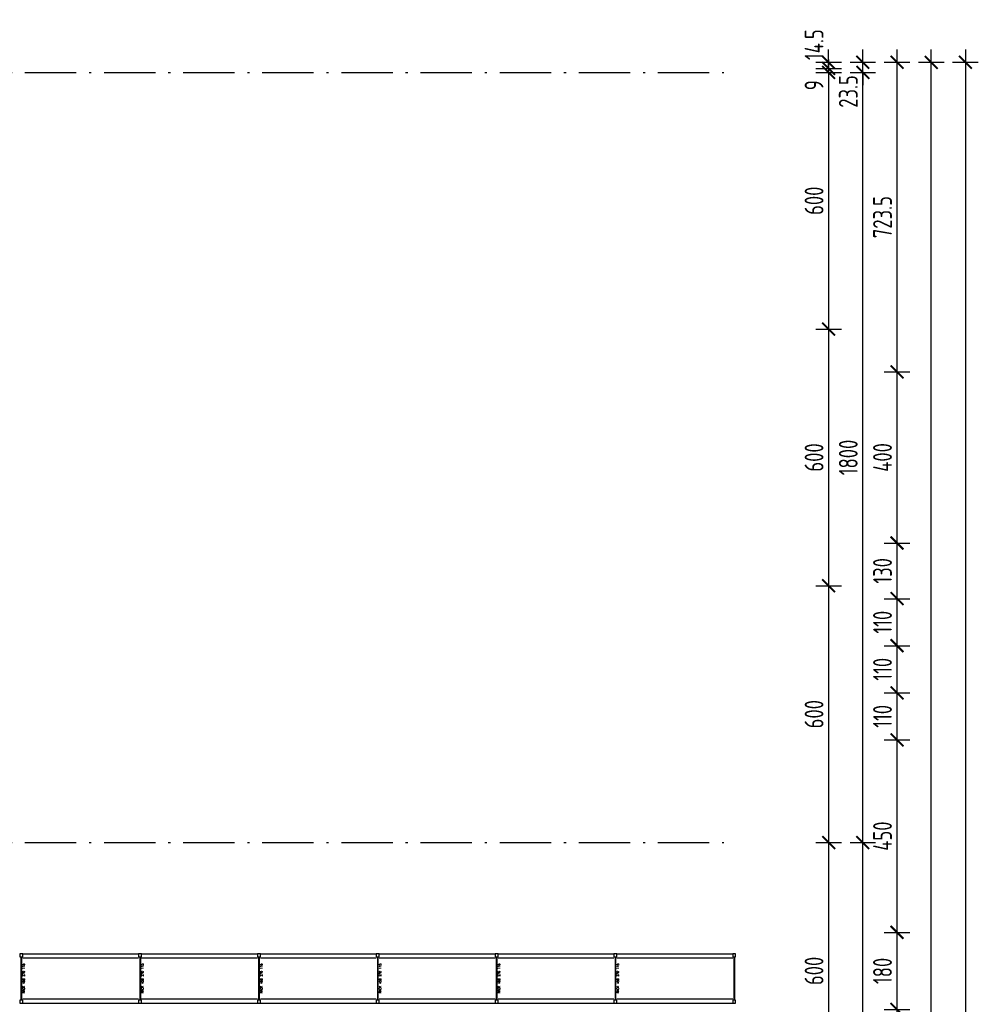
# Model space of a CAD drawing. Extents: x 153948 to 285449, y -89387 to -60195.
# Tile 88 of 101: x 261583 to 263824, y -77018 to -74716. Entities that reach past the tile are written whole.
import ezdxf

# ---------------------------------------------------------------- set-up
doc = ezdxf.new("R2010")
doc.units = 0
doc.header["$LTSCALE"] = 100
doc.header["$MEASUREMENT"] = 0
doc.header["$PDMODE"] = 1
doc.linetypes.add('ACAD_ISO10W100', pattern=[18.5, 12, -3, 0.5, -3])
doc.layers.get('0').update_dxf_attribs({"linetype": 'CONTINUOUS'})
doc.layers.get('DEFPOINTS').update_dxf_attribs({"linetype": 'CONTINUOUS'})
for name, color, linetype in [('OSIE', 8, 'ACAD_ISO10W100'), ('RS REGAŁY', 7, 'CONTINUOUS'), ('WYMIARY', 1, 'CONTINUOUS')]:
    doc.layers.add(name, color=color, linetype=linetype)
doc.styles.get("Standard").update_dxf_attribs({"font": 'txt.shx'})
doc.styles.add('STYLE2', font='isocp.shx', dxfattribs={"width": 0.8})
doc.dimstyles.new('KRESKI_100', dxfattribs={"dimscale": 20, "dimtxt": 2.2, "dimasz": 1.5, "dimexe": 1.5, "dimexo": 1.5, "dimgap": 0.6, "dimtad": 1, "dimdec": 1, "dimrnd": 0.5, "dimdsep": 46, "dimtxsty": 'STYLE2', "dimblk1": 'ARCHTICK', "dimblk2": 'ARCHTICK', "dimsah": 1, "dimcen": 2.5, "dimdle": 1.5, "dimclrd": 10, "dimclre": 10, "dimclrt": 15, "dimadec": 0, "dimazin": 0, "dimtfac": 1, "dimtdec": 1, "dimtmove": 1, "dimatfit": 3, "dimldrblk": 'ARCHTICK', "dimfxl": 1.5, "dimfxlon": 1, "dimtolj": 1, "dimtzin": 0, "dimarcsym": 0})

# ---------------------------------------------------------------- blocks, each defined once
blk = doc.blocks.new('_ARCHTICK')
at = {"color": 0, "linetype": 'ByBlock', "const_width": 0.15}
blk.add_lwpolyline([(-0.5, -0.5), (0.5, 0.5)], dxfattribs=at)
blk = doc.blocks.new('*D257')
at = {"layer": 'DEFPOINTS', "color": 0, "ltscale": 0.1, "transparency": 16777216}
for p in [(260307.9, -74816), (260307.9, -85703), (263794.3, -85703)]:
    blk.add_point(p, dxfattribs=at)
at = {"layer": 'WYMIARY', "color": 10, "lineweight": -2, "ltscale": 0.1, "transparency": 16777216}
for p, q in [((263794.3, -74786), (263794.3, -85733)), ((263764.3, -74816), (263824.3, -74816)), ((263764.3, -85703), (263824.3, -85703))]:
    blk.add_line(p, q, dxfattribs=at)
at = {"layer": 'WYMIARY', "color": 10, "lineweight": -2, "ltscale": 0.1, "transparency": 16777216, "xscale": 30, "yscale": 30, "zscale": 30}
for p, rotation in [((263794.3, -74816), 90), ((263794.3, -85703), 270)]:
    blk.add_blockref('_ARCHTICK', p, dxfattribs=dict(at, rotation=rotation))
at = {"layer": 'WYMIARY', "color": 15, "ltscale": 0.1, "transparency": 16777216, "insert": (263760.3, -80259.5), "char_height": 44, "attachment_point": 5, "rotation": 90, "style": 'STYLE2'}
blk.add_mtext('\\A1;10887', dxfattribs=at)
blk = doc.blocks.new('*D259')
at = {"layer": 'DEFPOINTS', "color": 0, "ltscale": 0.1, "transparency": 16777216}
for p in [(260307.9, -74816), (263714.3, -74816), (263634.3, -83856)]:
    blk.add_point(p, dxfattribs=at)
at = {"layer": 'WYMIARY', "color": 10, "lineweight": -2, "ltscale": 0.1, "transparency": 16777216}
for p, q in [((263714.3, -83886), (263714.3, -74786)), ((263684.3, -74816), (263744.3, -74816)), ((263684.3, -83856), (263744.3, -83856))]:
    blk.add_line(p, q, dxfattribs=at)
at = {"layer": 'WYMIARY', "color": 10, "lineweight": -2, "ltscale": 0.1, "transparency": 16777216, "xscale": 30, "yscale": 30, "zscale": 30}
for p, rotation in [((263714.3, -74816), 90), ((263714.3, -83856), 270)]:
    blk.add_blockref('_ARCHTICK', p, dxfattribs=dict(at, rotation=rotation))
at = {"layer": 'WYMIARY', "color": 15, "ltscale": 0.1, "transparency": 16777216, "insert": (263680.3, -79336), "char_height": 44, "attachment_point": 5, "rotation": 90, "style": 'STYLE2'}
blk.add_mtext('\\A1;9040', dxfattribs=at)
blk = doc.blocks.new('*D269')
at = {"layer": 'DEFPOINTS', "color": 0, "ltscale": 0.1, "transparency": 16777216}
for p in [(263554.3, -77029.5), (263634.3, -77029.5), (260307.9, -83856.1)]:
    blk.add_point(p, dxfattribs=at)
at = {"layer": 'WYMIARY', "color": 10, "lineweight": -2, "ltscale": 0.1, "transparency": 16777216}
for p, q in [((263634.3, -83886.1), (263634.3, -76999.5)), ((263604.3, -77029.5), (263664.3, -77029.5)), ((263604.3, -83856.1), (263664.3, -83856.1))]:
    blk.add_line(p, q, dxfattribs=at)
at = {"layer": 'WYMIARY', "color": 10, "lineweight": -2, "ltscale": 0.1, "transparency": 16777216, "xscale": 30, "yscale": 30, "zscale": 30}
for p, rotation in [((263634.3, -77029.5), 90), ((263634.3, -83856.1), 270)]:
    blk.add_blockref('_ARCHTICK', p, dxfattribs=dict(at, rotation=rotation))
at = {"layer": 'WYMIARY', "color": 15, "ltscale": 0.1, "transparency": 16777216, "insert": (263600.3, -80442.8), "char_height": 44, "attachment_point": 5, "rotation": 90, "style": 'STYLE2'}
blk.add_mtext('\\A1;6826.5', dxfattribs=at)
blk = doc.blocks.new('*D270')
at = {"layer": 'DEFPOINTS', "color": 0, "ltscale": 0.1, "transparency": 16777216}
for p in [(263554.3, -76849.5), (263634.3, -76849.5), (263554.3, -77029.5)]:
    blk.add_point(p, dxfattribs=at)
at = {"layer": 'WYMIARY', "color": 10, "lineweight": -2, "ltscale": 0.1, "transparency": 16777216}
for p, q in [((263634.3, -77059.5), (263634.3, -76819.5)), ((263604.3, -76849.5), (263664.3, -76849.5)), ((263604.3, -77029.5), (263664.3, -77029.5))]:
    blk.add_line(p, q, dxfattribs=at)
at = {"layer": 'WYMIARY', "color": 10, "lineweight": -2, "ltscale": 0.1, "transparency": 16777216, "xscale": 30, "yscale": 30, "zscale": 30}
for p, rotation in [((263634.3, -76849.5), 90), ((263634.3, -77029.5), 270)]:
    blk.add_blockref('_ARCHTICK', p, dxfattribs=dict(at, rotation=rotation))
at = {"layer": 'WYMIARY', "color": 15, "ltscale": 0.1, "transparency": 16777216, "insert": (263600.3, -76939.5), "char_height": 44, "attachment_point": 5, "rotation": 90, "style": 'STYLE2'}
blk.add_mtext('\\A1;180', dxfattribs=at)
blk = doc.blocks.new('*D271')
at = {"layer": 'DEFPOINTS', "color": 0, "ltscale": 0.1, "transparency": 16777216}
for p in [(263554.3, -76399.5), (263634.3, -76399.5), (259587.9, -76849.5)]:
    blk.add_point(p, dxfattribs=at)
at = {"layer": 'WYMIARY', "color": 10, "lineweight": -2, "ltscale": 0.1, "transparency": 16777216}
for p, q in [((263634.3, -76879.5), (263634.3, -76369.5)), ((263604.3, -76399.5), (263664.3, -76399.5)), ((263604.3, -76849.5), (263664.3, -76849.5))]:
    blk.add_line(p, q, dxfattribs=at)
at = {"layer": 'WYMIARY', "color": 10, "lineweight": -2, "ltscale": 0.1, "transparency": 16777216, "xscale": 30, "yscale": 30, "zscale": 30}
for p, rotation in [((263634.3, -76399.5), 90), ((263634.3, -76849.5), 270)]:
    blk.add_blockref('_ARCHTICK', p, dxfattribs=dict(at, rotation=rotation))
at = {"layer": 'WYMIARY', "color": 15, "ltscale": 0.1, "transparency": 16777216, "insert": (263600.3, -76624.5), "char_height": 44, "attachment_point": 5, "rotation": 90, "style": 'STYLE2'}
blk.add_mtext('\\A1;450', dxfattribs=at)
blk = doc.blocks.new('*D272')
at = {"layer": 'DEFPOINTS', "color": 0, "ltscale": 0.1, "transparency": 16777216}
for p in [(263554.3, -76289.5), (263634.3, -76289.5), (263554.3, -76399.5)]:
    blk.add_point(p, dxfattribs=at)
at = {"layer": 'WYMIARY', "color": 10, "lineweight": -2, "ltscale": 0.1, "transparency": 16777216}
for p, q in [((263634.3, -76429.5), (263634.3, -76259.5)), ((263604.3, -76289.5), (263664.3, -76289.5)), ((263604.3, -76399.5), (263664.3, -76399.5))]:
    blk.add_line(p, q, dxfattribs=at)
at = {"layer": 'WYMIARY', "color": 10, "lineweight": -2, "ltscale": 0.1, "transparency": 16777216, "xscale": 30, "yscale": 30, "zscale": 30}
for p, rotation in [((263634.3, -76289.5), 90), ((263634.3, -76399.5), 270)]:
    blk.add_blockref('_ARCHTICK', p, dxfattribs=dict(at, rotation=rotation))
at = {"layer": 'WYMIARY', "color": 15, "ltscale": 0.1, "transparency": 16777216, "insert": (263600.3, -76344.5), "char_height": 44, "attachment_point": 5, "rotation": 90, "style": 'STYLE2'}
blk.add_mtext('\\A1;110', dxfattribs=at)
blk = doc.blocks.new('*D273')
at = {"layer": 'DEFPOINTS', "color": 0, "ltscale": 0.1, "transparency": 16777216}
for p in [(263554.3, -76179.5), (263634.3, -76179.5), (263554.3, -76289.5)]:
    blk.add_point(p, dxfattribs=at)
at = {"layer": 'WYMIARY', "color": 10, "lineweight": -2, "ltscale": 0.1, "transparency": 16777216}
for p, q in [((263634.3, -76319.5), (263634.3, -76149.5)), ((263604.3, -76179.5), (263664.3, -76179.5)), ((263604.3, -76289.5), (263664.3, -76289.5))]:
    blk.add_line(p, q, dxfattribs=at)
at = {"layer": 'WYMIARY', "color": 10, "lineweight": -2, "ltscale": 0.1, "transparency": 16777216, "xscale": 30, "yscale": 30, "zscale": 30}
for p, rotation in [((263634.3, -76179.5), 90), ((263634.3, -76289.5), 270)]:
    blk.add_blockref('_ARCHTICK', p, dxfattribs=dict(at, rotation=rotation))
at = {"layer": 'WYMIARY', "color": 15, "ltscale": 0.1, "transparency": 16777216, "insert": (263600.3, -76234.5), "char_height": 44, "attachment_point": 5, "rotation": 90, "style": 'STYLE2'}
blk.add_mtext('\\A1;110', dxfattribs=at)
blk = doc.blocks.new('*D274')
at = {"layer": 'DEFPOINTS', "color": 0, "ltscale": 0.1, "transparency": 16777216}
for p in [(263554.3, -76069.5), (263634.3, -76069.5), (263554.3, -76179.5)]:
    blk.add_point(p, dxfattribs=at)
at = {"layer": 'WYMIARY', "color": 10, "lineweight": -2, "ltscale": 0.1, "transparency": 16777216}
for p, q in [((263634.3, -76209.5), (263634.3, -76039.5)), ((263604.3, -76069.5), (263664.3, -76069.5)), ((263604.3, -76179.5), (263664.3, -76179.5))]:
    blk.add_line(p, q, dxfattribs=at)
at = {"layer": 'WYMIARY', "color": 10, "lineweight": -2, "ltscale": 0.1, "transparency": 16777216, "xscale": 30, "yscale": 30, "zscale": 30}
for p, rotation in [((263634.3, -76069.5), 90), ((263634.3, -76179.5), 270)]:
    blk.add_blockref('_ARCHTICK', p, dxfattribs=dict(at, rotation=rotation))
at = {"layer": 'WYMIARY', "color": 15, "ltscale": 0.1, "transparency": 16777216, "insert": (263600.3, -76124.5), "char_height": 44, "attachment_point": 5, "rotation": 90, "style": 'STYLE2'}
blk.add_mtext('\\A1;110', dxfattribs=at)
blk = doc.blocks.new('*D275')
at = {"layer": 'DEFPOINTS', "color": 0, "ltscale": 0.1, "transparency": 16777216}
for p in [(263554.3, -75939.5), (263634.3, -75939.5), (263554.3, -76069.5)]:
    blk.add_point(p, dxfattribs=at)
at = {"layer": 'WYMIARY', "color": 10, "lineweight": -2, "ltscale": 0.1, "transparency": 16777216}
for p, q in [((263634.3, -76099.5), (263634.3, -75909.5)), ((263604.3, -75939.5), (263664.3, -75939.5)), ((263604.3, -76069.5), (263664.3, -76069.5))]:
    blk.add_line(p, q, dxfattribs=at)
at = {"layer": 'WYMIARY', "color": 10, "lineweight": -2, "ltscale": 0.1, "transparency": 16777216, "xscale": 30, "yscale": 30, "zscale": 30}
for p, rotation in [((263634.3, -75939.5), 90), ((263634.3, -76069.5), 270)]:
    blk.add_blockref('_ARCHTICK', p, dxfattribs=dict(at, rotation=rotation))
at = {"layer": 'WYMIARY', "color": 15, "ltscale": 0.1, "transparency": 16777216, "insert": (263600.3, -76004.5), "char_height": 44, "attachment_point": 5, "rotation": 90, "style": 'STYLE2'}
blk.add_mtext('\\A1;130', dxfattribs=at)
blk = doc.blocks.new('*D276')
at = {"layer": 'DEFPOINTS', "color": 0, "ltscale": 0.1, "transparency": 16777216}
for p in [(263554.3, -75539.5), (263634.3, -75539.5), (263554.3, -75939.5)]:
    blk.add_point(p, dxfattribs=at)
at = {"layer": 'WYMIARY', "color": 10, "lineweight": -2, "ltscale": 0.1, "transparency": 16777216}
for p, q in [((263634.3, -75969.5), (263634.3, -75509.5)), ((263604.3, -75539.5), (263664.3, -75539.5)), ((263604.3, -75939.5), (263664.3, -75939.5))]:
    blk.add_line(p, q, dxfattribs=at)
at = {"layer": 'WYMIARY', "color": 10, "lineweight": -2, "ltscale": 0.1, "transparency": 16777216, "xscale": 30, "yscale": 30, "zscale": 30}
for p, rotation in [((263634.3, -75539.5), 90), ((263634.3, -75939.5), 270)]:
    blk.add_blockref('_ARCHTICK', p, dxfattribs=dict(at, rotation=rotation))
at = {"layer": 'WYMIARY', "color": 15, "ltscale": 0.1, "transparency": 16777216, "insert": (263600.3, -75739.5), "char_height": 44, "attachment_point": 5, "rotation": 90, "style": 'STYLE2'}
blk.add_mtext('\\A1;400', dxfattribs=at)
blk = doc.blocks.new('*D277')
at = {"layer": 'DEFPOINTS', "color": 0, "ltscale": 0.1, "transparency": 16777216}
for p in [(260307.9, -74816), (263634.3, -74816), (259587.9, -75539.5)]:
    blk.add_point(p, dxfattribs=at)
at = {"layer": 'WYMIARY', "color": 10, "lineweight": -2, "ltscale": 0.1, "transparency": 16777216}
for p, q in [((263634.3, -75569.5), (263634.3, -74786)), ((263604.3, -74816), (263664.3, -74816)), ((263604.3, -75539.5), (263664.3, -75539.5))]:
    blk.add_line(p, q, dxfattribs=at)
at = {"layer": 'WYMIARY', "color": 10, "lineweight": -2, "ltscale": 0.1, "transparency": 16777216, "xscale": 30, "yscale": 30, "zscale": 30}
for p, rotation in [((263634.3, -74816), 90), ((263634.3, -75539.5), 270)]:
    blk.add_blockref('_ARCHTICK', p, dxfattribs=dict(at, rotation=rotation))
at = {"layer": 'WYMIARY', "color": 15, "ltscale": 0.1, "transparency": 16777216, "insert": (263600.3, -75177.8), "char_height": 44, "attachment_point": 5, "rotation": 90, "style": 'STYLE2'}
blk.add_mtext('\\A1;723.5', dxfattribs=at)
blk = doc.blocks.new('*D284')
at = {"layer": 'DEFPOINTS', "color": 0, "ltscale": 0.1, "transparency": 16777216}
for p in [(263474.3, -76639.5), (263554.3, -76639.5), (263474.3, -78439.5)]:
    blk.add_point(p, dxfattribs=at)
at = {"layer": 'WYMIARY', "color": 10, "lineweight": -2, "ltscale": 0.1, "transparency": 16777216}
for p, q in [((263554.3, -78469.5), (263554.3, -76609.5)), ((263524.3, -76639.5), (263584.3, -76639.5)), ((263524.3, -78439.5), (263584.3, -78439.5))]:
    blk.add_line(p, q, dxfattribs=at)
at = {"layer": 'WYMIARY', "color": 10, "lineweight": -2, "ltscale": 0.1, "transparency": 16777216, "xscale": 30, "yscale": 30, "zscale": 30}
for p, rotation in [((263554.3, -76639.5), 90), ((263554.3, -78439.5), 270)]:
    blk.add_blockref('_ARCHTICK', p, dxfattribs=dict(at, rotation=rotation))
at = {"layer": 'WYMIARY', "color": 15, "ltscale": 0.1, "transparency": 16777216, "insert": (263520.3, -77539.5), "char_height": 44, "attachment_point": 5, "rotation": 90, "style": 'STYLE2'}
blk.add_mtext('\\A1;1800', dxfattribs=at)
blk = doc.blocks.new('*D285')
at = {"layer": 'DEFPOINTS', "color": 0, "ltscale": 0.1, "transparency": 16777216}
for p in [(263474.3, -74839.5), (263554.3, -74839.5), (263474.3, -76639.5)]:
    blk.add_point(p, dxfattribs=at)
at = {"layer": 'WYMIARY', "color": 10, "lineweight": -2, "ltscale": 0.1, "transparency": 16777216}
for p, q in [((263554.3, -76669.5), (263554.3, -74809.5)), ((263524.3, -74839.5), (263584.3, -74839.5)), ((263524.3, -76639.5), (263584.3, -76639.5))]:
    blk.add_line(p, q, dxfattribs=at)
at = {"layer": 'WYMIARY', "color": 10, "lineweight": -2, "ltscale": 0.1, "transparency": 16777216, "xscale": 30, "yscale": 30, "zscale": 30}
for p, rotation in [((263554.3, -74839.5), 90), ((263554.3, -76639.5), 270)]:
    blk.add_blockref('_ARCHTICK', p, dxfattribs=dict(at, rotation=rotation))
at = {"layer": 'WYMIARY', "color": 15, "ltscale": 0.1, "transparency": 16777216, "insert": (263520.3, -75739.5), "char_height": 44, "attachment_point": 5, "rotation": 90, "style": 'STYLE2'}
blk.add_mtext('\\A1;1800', dxfattribs=at)
blk = doc.blocks.new('*D286')
at = {"layer": 'DEFPOINTS', "color": 0, "ltscale": 0.1, "transparency": 16777216}
for p in [(263474.3, -74816), (263554.3, -74816), (263474.3, -74839.5)]:
    blk.add_point(p, dxfattribs=at)
at = {"layer": 'WYMIARY', "color": 10, "lineweight": -2, "ltscale": 0.1, "transparency": 16777216}
for p, q in [((263554.3, -74816), (263554.3, -74786)), ((263524.3, -74816), (263584.3, -74816)), ((263554.3, -74839.5), (263554.3, -74816)), ((263524.3, -74839.5), (263584.3, -74839.5)), ((263554.3, -74839.5), (263554.3, -74869.5))]:
    blk.add_line(p, q, dxfattribs=at)
at = {"layer": 'WYMIARY', "color": 10, "lineweight": -2, "ltscale": 0.1, "transparency": 16777216, "xscale": 30, "yscale": 30, "zscale": 30}
for p, rotation in [((263554.3, -74816), 270), ((263554.3, -74839.5), 90)]:
    blk.add_blockref('_ARCHTICK', p, dxfattribs=dict(at, rotation=rotation))
at = {"layer": 'WYMIARY', "color": 15, "ltscale": 0.1, "transparency": 16777216, "insert": (263520.3, -74884.2), "char_height": 44, "attachment_point": 5, "rotation": 90, "style": 'STYLE2'}
blk.add_mtext('\\A1;23.5', dxfattribs=at)
blk = doc.blocks.new('*D287')
at = {"layer": 'DEFPOINTS', "color": 0, "ltscale": 0.1, "transparency": 16777216}
for p in [(260267.4, -74830.5), (260307.9, -74816), (263474.3, -74830.5)]:
    blk.add_point(p, dxfattribs=at)
at = {"layer": 'WYMIARY', "color": 10, "lineweight": -2, "ltscale": 0.1, "transparency": 16777216}
for p, q in [((263474.3, -74816), (263474.3, -74786)), ((263444.3, -74816), (263504.3, -74816)), ((263444.3, -74830.5), (263504.3, -74830.5)), ((263474.3, -74816), (263474.3, -74830.5)), ((263474.3, -74830.5), (263474.3, -74860.5))]:
    blk.add_line(p, q, dxfattribs=at)
at = {"layer": 'WYMIARY', "color": 10, "lineweight": -2, "ltscale": 0.1, "transparency": 16777216, "xscale": 30, "yscale": 30, "zscale": 30}
for p, rotation in [((263474.3, -74816), 270), ((263474.3, -74830.5), 90)]:
    blk.add_blockref('_ARCHTICK', p, dxfattribs=dict(at, rotation=rotation))
at = {"layer": 'WYMIARY', "color": 15, "ltscale": 0.1, "transparency": 16777216, "insert": (263440.3, -74774.7), "char_height": 44, "attachment_point": 5, "rotation": 90, "style": 'STYLE2'}
blk.add_mtext('\\A1;14.5', dxfattribs=at)
blk = doc.blocks.new('*D288')
at = {"layer": 'DEFPOINTS', "color": 0, "ltscale": 0.1, "transparency": 16777216}
for p in [(260267.4, -74830.5), (263394.3, -74839.5), (263474.3, -74839.5)]:
    blk.add_point(p, dxfattribs=at)
at = {"layer": 'WYMIARY', "color": 10, "lineweight": -2, "ltscale": 0.1, "transparency": 16777216}
for p, q in [((263474.3, -74830.5), (263474.3, -74800.5)), ((263444.3, -74830.5), (263504.3, -74830.5)), ((263474.3, -74830.5), (263474.3, -74839.5)), ((263444.3, -74839.5), (263504.3, -74839.5)), ((263474.3, -74839.5), (263474.3, -74869.5))]:
    blk.add_line(p, q, dxfattribs=at)
at = {"layer": 'WYMIARY', "color": 10, "lineweight": -2, "ltscale": 0.1, "transparency": 16777216, "xscale": 30, "yscale": 30, "zscale": 30}
for p, rotation in [((263474.3, -74830.5), 270), ((263474.3, -74839.5), 90)]:
    blk.add_blockref('_ARCHTICK', p, dxfattribs=dict(at, rotation=rotation))
at = {"layer": 'WYMIARY', "color": 15, "ltscale": 0.1, "transparency": 16777216, "insert": (263440.3, -74869.5), "char_height": 44, "attachment_point": 5, "rotation": 90, "style": 'STYLE2'}
blk.add_mtext('\\A1;9', dxfattribs=at)
blk = doc.blocks.new('*D289')
at = {"layer": 'DEFPOINTS', "color": 0, "ltscale": 0.1, "transparency": 16777216}
for p in [(263394.3, -74839.5), (263394.3, -75439.5), (263474.3, -75439.5)]:
    blk.add_point(p, dxfattribs=at)
at = {"layer": 'WYMIARY', "color": 10, "lineweight": -2, "ltscale": 0.1, "transparency": 16777216}
for p, q in [((263474.3, -74809.5), (263474.3, -75469.5)), ((263444.3, -74839.5), (263504.3, -74839.5)), ((263444.3, -75439.5), (263504.3, -75439.5))]:
    blk.add_line(p, q, dxfattribs=at)
at = {"layer": 'WYMIARY', "color": 10, "lineweight": -2, "ltscale": 0.1, "transparency": 16777216, "xscale": 30, "yscale": 30, "zscale": 30}
for p, rotation in [((263474.3, -74839.5), 90), ((263474.3, -75439.5), 270)]:
    blk.add_blockref('_ARCHTICK', p, dxfattribs=dict(at, rotation=rotation))
at = {"layer": 'WYMIARY', "color": 15, "ltscale": 0.1, "transparency": 16777216, "insert": (263440.3, -75139.5), "char_height": 44, "attachment_point": 5, "rotation": 90, "style": 'STYLE2'}
blk.add_mtext('\\A1;600', dxfattribs=at)
blk = doc.blocks.new('*D290')
at = {"layer": 'DEFPOINTS', "color": 0, "ltscale": 0.1, "transparency": 16777216}
for p in [(263394.3, -75439.5), (263394.3, -76039.5), (263474.3, -76039.5)]:
    blk.add_point(p, dxfattribs=at)
at = {"layer": 'WYMIARY', "color": 10, "lineweight": -2, "ltscale": 0.1, "transparency": 16777216}
for p, q in [((263474.3, -75409.5), (263474.3, -76069.5)), ((263444.3, -75439.5), (263504.3, -75439.5)), ((263444.3, -76039.5), (263504.3, -76039.5))]:
    blk.add_line(p, q, dxfattribs=at)
at = {"layer": 'WYMIARY', "color": 10, "lineweight": -2, "ltscale": 0.1, "transparency": 16777216, "xscale": 30, "yscale": 30, "zscale": 30}
for p, rotation in [((263474.3, -75439.5), 90), ((263474.3, -76039.5), 270)]:
    blk.add_blockref('_ARCHTICK', p, dxfattribs=dict(at, rotation=rotation))
at = {"layer": 'WYMIARY', "color": 15, "ltscale": 0.1, "transparency": 16777216, "insert": (263440.3, -75739.5), "char_height": 44, "attachment_point": 5, "rotation": 90, "style": 'STYLE2'}
blk.add_mtext('\\A1;600', dxfattribs=at)
blk = doc.blocks.new('*D291')
at = {"layer": 'DEFPOINTS', "color": 0, "ltscale": 0.1, "transparency": 16777216}
for p in [(263394.3, -76039.5), (263394.3, -76639.5), (263474.3, -76639.5)]:
    blk.add_point(p, dxfattribs=at)
at = {"layer": 'WYMIARY', "color": 10, "lineweight": -2, "ltscale": 0.1, "transparency": 16777216}
for p, q in [((263474.3, -76009.5), (263474.3, -76669.5)), ((263444.3, -76039.5), (263504.3, -76039.5)), ((263444.3, -76639.5), (263504.3, -76639.5))]:
    blk.add_line(p, q, dxfattribs=at)
at = {"layer": 'WYMIARY', "color": 10, "lineweight": -2, "ltscale": 0.1, "transparency": 16777216, "xscale": 30, "yscale": 30, "zscale": 30}
for p, rotation in [((263474.3, -76039.5), 90), ((263474.3, -76639.5), 270)]:
    blk.add_blockref('_ARCHTICK', p, dxfattribs=dict(at, rotation=rotation))
at = {"layer": 'WYMIARY', "color": 15, "ltscale": 0.1, "transparency": 16777216, "insert": (263440.3, -76339.5), "char_height": 44, "attachment_point": 5, "rotation": 90, "style": 'STYLE2'}
blk.add_mtext('\\A1;600', dxfattribs=at)
blk = doc.blocks.new('*D292')
at = {"layer": 'DEFPOINTS', "color": 0, "ltscale": 0.1, "transparency": 16777216}
for p in [(263394.3, -76639.5), (263394.3, -77239.5), (263474.3, -77239.5)]:
    blk.add_point(p, dxfattribs=at)
at = {"layer": 'WYMIARY', "color": 10, "lineweight": -2, "ltscale": 0.1, "transparency": 16777216}
for p, q in [((263474.3, -76609.5), (263474.3, -77269.5)), ((263444.3, -76639.5), (263504.3, -76639.5)), ((263444.3, -77239.5), (263504.3, -77239.5))]:
    blk.add_line(p, q, dxfattribs=at)
at = {"layer": 'WYMIARY', "color": 10, "lineweight": -2, "ltscale": 0.1, "transparency": 16777216, "xscale": 30, "yscale": 30, "zscale": 30}
for p, rotation in [((263474.3, -76639.5), 90), ((263474.3, -77239.5), 270)]:
    blk.add_blockref('_ARCHTICK', p, dxfattribs=dict(at, rotation=rotation))
at = {"layer": 'WYMIARY', "color": 15, "ltscale": 0.1, "transparency": 16777216, "insert": (263440.3, -76939.5), "char_height": 44, "attachment_point": 5, "rotation": 90, "style": 'STYLE2'}
blk.add_mtext('\\A1;600', dxfattribs=at)
blk = doc.blocks.new('RACK 450 270 115')
at = {"color": 1}
for p, q in [((2.75, 108), (2.75, 7)), ((4.25, 108), (4.25, 7)), ((7, 115), (277.8, 115)), ((7, 105.5), (277.8, 105.5)), ((7, 9.5), (277.8, 9.5)), ((7, 0), (277.8, 0))]:
    blk.add_line(p, q, dxfattribs=at)
for points in [[(0, 108), (7, 108), (7, 115), (0, 115)], [(0, 0), (7, 0), (7, 7), (0, 7)]]:
    blk.add_lwpolyline(points, close=True, dxfattribs=at)
at = {"color": 1, "insert": (9.25, 57.5), "char_height": 5, "width": 101, "attachment_point": 5, "rotation": 90}
blk.add_mtext('RACK 450 270 115', dxfattribs=at)
blk = doc.blocks.new('NOGA RACK 450 007 115')
at = {"color": 1}
for p, q in [((2.75, 108), (2.75, 7)), ((4.25, 108), (4.25, 7))]:
    blk.add_line(p, q, dxfattribs=at)
for points in [[(0, 108), (7, 108), (7, 115), (0, 115)], [(0, 0), (7, 0), (7, 7), (0, 7)]]:
    blk.add_lwpolyline(points, close=True, dxfattribs=at)

msp = doc.modelspace()

# ---------------------------------------------------------------- linework, layer by layer
at = {"layer": 'OSIE', "ltscale": 0.1}
for p, q in [((247720.4, -74839.55), (263229.19, -74839.55)), ((247720.4, -76639.55), (263229.19, -76639.55))]:
    msp.add_line(p, q, dxfattribs=at)

# ---------------------------------------------------------------- block references
at = {"layer": 'RS REGAŁY'}
for name, p in [('RACK 450 270 115', (261583.21, -77014.55)), ('RACK 450 270 115', (261861.01, -77014.55)), ('RACK 450 270 115', (262138.81, -77014.55)), ('RACK 450 270 115', (262416.61, -77014.55)), ('RACK 450 270 115', (262694.41, -77014.55)), ('RACK 450 270 115', (262972.21, -77014.55)), ('NOGA RACK 450 007 115', (263250.01, -77014.55))]:
    msp.add_blockref(name, p, dxfattribs=at)

# ---------------------------------------------------------------- dimensions: what is measured, and where the dimension line sits
at = {"layer": 'WYMIARY', "ltscale": 0.1}
for base, p1, p2, picture, middle in [((263474.26, -74830.55), (260307.9, -74816.05), (260267.4, -74830.55), '*D287', (263474.26, -74774.68)), ((263554.26, -74816.05), (263474.26, -74839.55), (263474.26, -74816.05), '*D286', (263554.26, -74884.18)), ((263474.26, -74839.55), (260267.4, -74830.55), (263394.26, -74839.55), '*D288', (263474.26, -74869.55))]:
    dim = msp.add_linear_dim(base=base, p1=p1, p2=p2, angle=90, dimstyle='KRESKI_100', dxfattribs=at)
    dim.commit()
    dim.dimension.update_dxf_attribs({"geometry": picture, "text_midpoint": middle, "dimtype": 160})
for base, p1, p2, picture, middle in [((263634.26, -74816.05), (259587.9, -75539.55), (260307.9, -74816.05), '*D277', (263600.26, -75177.8)), ((263794.26, -85703.05), (260307.9, -74816.05), (260307.9, -85703.05), '*D257', (263760.26, -80259.55)), ((263714.26, -74816.05), (263634.26, -83856.05), (260307.9, -74816.05), '*D259', (263680.26, -79336.05)), ((263474.26, -75439.55), (263394.26, -74839.55), (263394.26, -75439.55), '*D289', (263440.26, -75139.55)), ((263554.26, -74839.55), (263474.26, -76639.55), (263474.26, -74839.55), '*D285', (263520.26, -75739.55)), ((263474.26, -76039.55), (263394.26, -75439.55), (263394.26, -76039.55), '*D290', (263440.26, -75739.55)), ((263634.26, -75539.55), (263554.26, -75939.55), (263554.26, -75539.55), '*D276', (263600.26, -75739.55)), ((263634.26, -75939.55), (263554.26, -76069.55), (263554.26, -75939.55), '*D275', (263600.26, -76004.55)), ((263474.26, -76639.55), (263394.26, -76039.55), (263394.26, -76639.55), '*D291', (263440.26, -76339.55)), ((263634.26, -76069.55), (263554.26, -76179.55), (263554.26, -76069.55), '*D274', (263600.26, -76124.55)), ((263634.26, -76179.55), (263554.26, -76289.55), (263554.26, -76179.55), '*D273', (263600.26, -76234.55)), ((263634.26, -76289.55), (263554.26, -76399.55), (263554.26, -76289.55), '*D272', (263600.26, -76344.55)), ((263634.26, -76399.55), (259587.9, -76849.55), (263554.26, -76399.55), '*D271', (263600.26, -76624.55)), ((263474.26, -77239.55), (263394.26, -76639.55), (263394.26, -77239.55), '*D292', (263440.26, -76939.55)), ((263554.26, -76639.55), (263474.26, -78439.55), (263474.26, -76639.55), '*D284', (263520.26, -77539.55)), ((263634.26, -76849.55), (263554.26, -77029.55), (263554.26, -76849.55), '*D270', (263600.26, -76939.55)), ((263634.2643, -77029.5458), (260307.9035, -83856.1042), (263554.2643, -77029.5458), '*D269', (263600.26, -80442.825))]:
    dim = msp.add_linear_dim(base=base, p1=p1, p2=p2, angle=90, dimstyle='KRESKI_100', dxfattribs=at)
    dim.commit()
    dim.dimension.update_dxf_attribs({"geometry": picture, "text_midpoint": middle})

doc.saveas('drawing.dxf')
